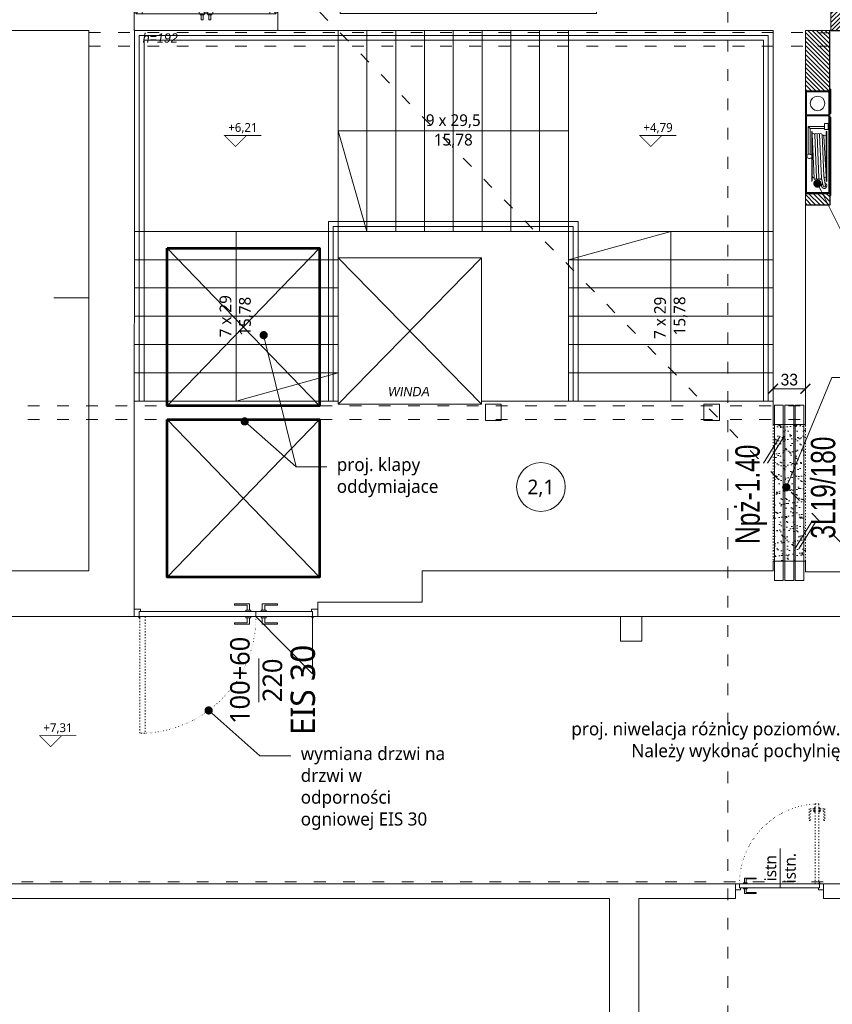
# Model space of a CAD drawing. Header units: millimetres. Extents: x -221 to 149158, y -114258 to 0.
# Tile 19 of 219: x 126882 to 127716, y -96985 to -95976. Entities that reach past the tile are written whole.
import ezdxf
from ezdxf import colors
from ezdxf.entities.mleader import LeaderData, LeaderLine
from ezdxf.enums import TextEntityAlignment as Align
from ezdxf.math import Vec2, Vec3

# ---------------------------------------------------------------- set-up
doc = ezdxf.new("R2010")
doc.units = ezdxf.units.MM
doc.linetypes.add('ACAD_ISO03W100', pattern=[30, 12, -18])
doc.linetypes.add('ACAD_ISO07W100', pattern=[3, 0, -3])
doc.layers.get('0').update_dxf_attribs({"lineweight": 0})
for name, color, linetype, lineweight in [('0.3', 3, 'Continuous', 30), ('OPIS', 4, 'Continuous', 9), ('opis..KF', 250, 'Continuous', 15), ('schody', 250, 'Continuous', 5), ('stolarka_arch', 250, 'Continuous', 5), ('wymiar..KF', 12, 'Continuous', 5), ('zmiany..KF', 240, 'Continuous', 9), ('ściana pro..KF', 222, 'Continuous', 30), ('ściany ist..KF', 61, 'Continuous', 5)]:
    doc.layers.add(name, color=color, linetype=linetype, lineweight=lineweight)
for name, color, linetype, lineweight, true_color in [('A-instalacje.ART', 7, 'Continuous', 30, 0xd60000), ('A-przekrycieram.ART', 7, 'Continuous', 0, 0xffffff), ('A-wyposażenie.ART', 7, 'Continuous', 0, 0x000000), ('instalacje_arch', 7, 'Continuous', 30, 0xd60000), ('opis_arch', 7, 'Continuous', 15, 0x4a783b), ('wypełnienie 2', 7, 'Continuous', 0, 0x363636)]:
    doc.layers.add(name, color=color, linetype=linetype, lineweight=lineweight, true_color=true_color)
doc.styles.add('ARCH', font='segoeuil.ttf')
doc.styles.add('kamil', font='GOTHIC.TTF')
doc.styles.add('tekst', font='MTCORSVA.TTF', dxfattribs={"width": 0.75})
doc.dimstyles.new('100..KF', dxfattribs={"dimtxt": 12, "dimasz": 10, "dimexe": 5, "dimexo": 5, "dimgap": 3, "dimtad": 1, "dimdec": 1, "dimrnd": 0.5, "dimtxsty": 'kamil', "dimblk": 'ARCHTICK', "dimcen": 0, "dimclrd": 256, "dimclre": 256, "dimclrt": 256, "dimadec": 0, "dimazin": 0, "dimtfac": 1, "dimtdec": 1, "dimtofl": 0, "dimtmove": 0, "dimatfit": 3, "dimfxl": 10, "dimfxlon": 1, "dimlwd": 0, "dimlwe": 0, "dimarcsym": 0})

# ---------------------------------------------------------------- blocks, each defined once
blk = doc.blocks.new('*U1677')
at = {"layer": 'A-przekrycieram.ART'}
h = blk.add_hatch(color=256, dxfattribs=at)
h.dxf.hatch_style = 1
h.paths.add_polyline_path([(0, 4200), (5940, 4200), (5940, 0), (0, 0)])
h.paths.add_polyline_path([(200, 4100), (5840, 4100), (5840, 100), (200, 100)], flags=16)
blk = doc.blocks.new('*U653')
at = {"layer": 'stolarka_arch', "lineweight": 0}
blk.add_lwpolyline([(0, 0), (147, 0), (147, -46), (0, -46)], close=True, dxfattribs=at)
at = {"layer": 'stolarka_arch'}
for points in [[(0, -22), (6, -22), (6, -23), (3, -23), (3, -28), (0, -28)], [(3, -23), (8, -23), (8, -29), (2, -29), (2, -28), (3, -28)], [(8, -26), (66.5, -26), (66.5, -23), (8, -23)], [(8, -26), (66.5, -26), (66.5, -29), (8, -29)], [(71.5, -23), (66.5, -23), (66.5, -29), (72.5, -29), (72.5, -28), (71.5, -28)], [(71.5, -30), (67.5, -30), (67.5, -29), (71.5, -29)], [(68.5, -22), (78.5, -22), (78.5, -23), (75.5, -23), (75.5, -28), (71.5, -28), (71.5, -23), (68.5, -23)], [(70.5, -35), (68.5, -35), (68.5, -30), (70.5, -30)], [(75.5, -23), (80.5, -23), (80.5, -29), (74.5, -29), (74.5, -28), (75.5, -28)], [(79.5, -30), (75.5, -30), (75.5, -29), (79.5, -29)], [(78.5, -35), (76.5, -35), (76.5, -30), (78.5, -30)], [(139, -26), (80.5, -26), (80.5, -23), (139, -23)], [(139, -26), (80.5, -26), (80.5, -29), (139, -29)], [(144, -23), (139, -23), (139, -29), (145, -29), (145, -28), (144, -28)], [(147, -22), (141, -22), (141, -23), (144, -23), (144, -28), (147, -28)]]:
    blk.add_lwpolyline(points, close=True, dxfattribs=at)
blk = doc.blocks.new('*U647')
at = {"layer": 'stolarka_arch', "linetype": 'ACAD_ISO03W100', "lineweight": 0, "ltscale": 0.1}
for points in [[(4.5, 82), (4.5, 0), (8.5, 0), (8.5, 82)], [(3.5, 77), (-1.5, 77), (-1.5, 65), (-0.5, 65), (-0.5, 75), (3.5, 75)], [(3.5, 78), (3.5, 74), (4.5, 74), (4.5, 78)], [(9.5, 78), (9.5, 74), (8.5, 74), (8.5, 78)], [(9.5, 77), (14.5, 77), (14.5, 65), (13.5, 65), (13.5, 75), (9.5, 75)]]:
    blk.add_lwpolyline(points, close=True, dxfattribs=at)
at = {"layer": 'stolarka_arch'}
for points in [[(5, -4), (5, -6), (0, -6), (0, 0), (4, 0), (4, -4), (5, -4)], [(86, 0), (4, 0), (4, -4), (86, -4)], [(81, 1), (81, 6), (69, 6), (69, 5), (79, 5), (79, 1)], [(82, 1), (78, 1), (78, 0), (82, 0)], [(85, -4), (85, -6), (90, -6), (90, 0), (86, 0), (86, -4), (85, -4)], [(81, -5), (81, -10), (69, -10), (69, -9), (79, -9), (79, -5)], [(82, -5), (78, -5), (78, -4), (82, -4)]]:
    blk.add_lwpolyline(points, close=True, dxfattribs=at)
blk.add_circle((4, 0.5), 0.5, dxfattribs=at)
at = {"layer": 'stolarka_arch', "linetype": 'ACAD_ISO07W100', "lineweight": 0, "ltscale": 0.5}
blk.add_arc((4, 0), 82, 0, 89.6506, dxfattribs=at)
blk = doc.blocks.new('nr pom')
at = {"layer": 'opis..KF', "lineweight": 20}
blk.add_circle((0, 0), 25, dxfattribs=at)
at = {"layer": 'opis..KF', "style": 'ARCH'}
blk.add_attdef('00', text='', height=15, dxfattribs=at).set_placement((0, 0), align=Align.MIDDLE_CENTER)
blk = doc.blocks.new('*U1671')
at = {"layer": 'instalacje_arch', "color": 41, "linetype": 'ACAD_ISO03W100', "lineweight": 9, "true_color": 0xf4ee51}
blk.add_line((0, -3657), (0, -145), dxfattribs=at)
at = {"layer": 'instalacje_arch', "color": 41, "true_color": 0xf4ee51, "style": 'ARCH'}
blk.add_attdef('P1', text='', height=20, rotation=180, dxfattribs=at).set_placement((0, 0), align=Align.MIDDLE_CENTER)
blk.add_attdef('P2', text='', height=20, dxfattribs=at).set_placement((0, -3802), align=Align.MIDDLE_CENTER)
blk = doc.blocks.new('_Dot')
at = {"color": 0, "linetype": 'ByBlock', "lineweight": -2}
blk.add_line((-0.5, 0), (-1, 0), dxfattribs=at)
at = {"color": 0, "linetype": 'ByBlock', "const_width": 0.5}
blk.add_lwpolyline([(-0.25, 0, 1), (0.25, 0, 1)], format="xyb", close=True, dxfattribs=at)
blk = doc.blocks.new('opis drzwi')
at = {"layer": 'opis..KF'}
blk.add_line((-20, 0), (20, 0), dxfattribs=at)
at = {"layer": 'opis..KF', "style": 'ARCH', "flags": 12}
for tag, p in [('90', (0, 10)), ('200', (0, -10))]:
    blk.add_attdef(tag, text='', height=12, dxfattribs=at).set_placement(p, align=Align.MIDDLE_CENTER)
blk = doc.blocks.new('*U1673')
at = {"layer": 'opis..KF', "color": 1, "const_width": 1}
blk.add_lwpolyline([(35, 15), (-15, 15), (0, 0), (15, 15)], dxfattribs=at)
at = {"layer": 'opis..KF', "color": 1, "style": 'ARCH'}
blk.add_attdef('±0,00', text='', height=12, dxfattribs=at).set_placement((10, 26), align=Align.MIDDLE_CENTER)
blk = doc.blocks.new('*U1701')
at = {"layer": 'A-wyposażenie.ART'}
h = blk.add_hatch(color=160, dxfattribs=at)
h.dxf.hatch_style = 1
h.paths.add_polyline_path([(107, 0), (27, 0), (27, 1), (107, 1)])
h.paths.add_polyline_path([(-2, 0), (23, 0), (23, 1), (-2, 1)])
h.paths.add_polyline_path([(25.5, -24), (104, -24), (104, -1), (25.5, -1)], flags=16)
h.paths.add_polyline_path([(24.5, -1), (1, -1), (1, -24), (24.5, -24)], flags=16)
h.paths.add_polyline_path([(0, -25), (105, -25), (105, 0), (0, 0)])
at = {"layer": 'A-wyposażenie.ART', "color": 160}
for p, q in [((39.5, -1.5), (33.2, -1.5)), ((33.2, -1.5), (33.2, -5.5)), ((39.5, -5.5), (33.2, -5.5)), ((36.5, -22.1), (36.5, -5.5)), ((36.5, -22.1), (36.5, -5.5)), ((38.5, -20.1), (38.5, -5.5)), ((39.5, -1.5), (39.5, -5.5)), ((41.9, -3.6), (41.1, -3.1)), ((92.9, -3.1), (41.1, -3.1)), ((88.4, -3.6), (42, -3.6)), ((87.5, -6.2), (44.7, -7.9)), ((89.3, -8.6), (44.7, -10.4)), ((87.5, -3.6), (46.4, -6.1)), ((76.2, -3.6), (92, -3.6)), ((97.2, -4.4), (87.7, -6.2)), ((97.2, -6.9), (89.3, -8.6)), ((92.1, -3.6), (92.9, -3.1)), ((36.5, -22.1), (38.5, -20.1)), ((38.5, -20.1), (65, -20.1)), ((41.9, -18), (41.1, -18.4)), ((41.1, -18.4), (92.9, -18.4)), ((67, -17.9), (42, -17.9)), ((89.3, -11.1), (44.7, -12.9)), ((89.3, -13.6), (44.7, -15.4)), ((89.4, -16.1), (44.7, -17.9)), ((65, -18.5), (67, -18.5)), ((65, -18.5), (67, -18.5)), ((65, -18.9), (65, -20)), ((65, -20), (65, -20)), ((67, -17.9), (92, -17.9)), ((69, -18.5), (67, -18.5)), ((68.6, -18.5), (69, -18.5)), ((69, -18.9), (69, -20)), ((92.1, -18), (92.9, -18.4)), ((36.5, -22.1), (65, -22.1))]:
    blk.add_line(p, q, dxfattribs=at)
for points in [[(-2, 0), (23, 0), (23, 1), (-2, 1)], [(0, -25), (105, -25), (105, 0), (0, 0)], [(107, 0), (27, 0), (27, 1), (107, 1)], [(24.5, -1), (1, -1), (1, -24), (24.5, -24)], [(25.5, -24), (104, -24), (104, -1), (25.5, -1)]]:
    blk.add_lwpolyline(points, close=True, dxfattribs=at)
blk.add_circle((12.8, -12.5), 7.5, dxfattribs=at)
for centre, radius, start, end in [((42, -3.3), 0.3, 240, 270), ((44.7, -9.2), 1.25, 90, 270), ((46.4, -4.9), 1.25, 90, 270), ((46.4, -7.4), 1.25, 90, 204.8611), ((87.4, -4.9), 1.29, 271.7747, 88.3577), ((89.3, -9.9), 1.25, 270, 90), ((92, -3.3), 0.3, 270, 300), ((97.2, -5.7), 2.7, 221.3769, 160.9252), ((97.2, -5.7), 1.25, 270, 110.7696), ((42, -18.2), 0.3, 90, 120), ((44.7, -11.7), 1.25, 90, 270), ((44.7, -14.2), 1.25, 90, 270), ((44.7, -16.7), 1.25, 90, 270), ((67, -21.1), 2.25, 150.1519, 29.8481), ((65, -18.6), 0.16, 90, 247.3402), ((64.9, -18.9), 0.1, 0, 67.3402), ((69, -18.6), 0.16, 292.6598, 90), ((69.1, -18.9), 0.1, 112.6598, 180), ((87.6, -16.6), 1.25, 270, 23.103), ((89.3, -12.4), 1.25, 270, 90), ((89.3, -14.9), 1.25, 270, 90), ((92, -18.2), 0.3, 60, 90)]:
    blk.add_arc(centre, radius, start, end, dxfattribs=at)
blk = doc.blocks.new('_ArchTick')
at = {"color": 0, "linetype": 'ByBlock', "const_width": 0.15}
blk.add_lwpolyline([(-0.5, -0.5), (0.5, 0.5)], dxfattribs=at)
blk = doc.blocks.new('*D1702')
at = {"layer": 'Defpoints', "color": 0, "linetype": 'ByBlock', "transparency": 16777216}
for p in [(127687.9, -96354.2), (127654.9, -96390.9), (127687.9, -96390.9)]:
    blk.add_point(p, dxfattribs=at)
at = {"layer": 'OPIS', "linetype": 'Continuous', "lineweight": 0, "transparency": 16777216}
for p, q in [((127654.9, -96369.2), (127654.9, -96349.2)), ((127654.9, -96354.2), (127687.9, -96354.2)), ((127687.9, -96369.2), (127687.9, -96349.2))]:
    blk.add_line(p, q, dxfattribs=at)
at = {"layer": 'OPIS', "linetype": 'ByBlock', "lineweight": 0, "transparency": 16777216, "xscale": 10, "yscale": 10, "zscale": 10, "rotation": 180}
blk.add_blockref('_ArchTick', (127654.9, -96354.2), dxfattribs=at)
at = {"layer": 'OPIS', "linetype": 'ByBlock', "lineweight": 0, "transparency": 16777216, "xscale": 10, "yscale": 10, "zscale": 10}
blk.add_blockref('_ArchTick', (127687.9, -96354.2), dxfattribs=at)
at = {"layer": 'OPIS', "linetype": 'ByBlock', "transparency": 16777216, "insert": (127671.4, -96344.9), "char_height": 12, "attachment_point": 5, "style": 'kamil'}
blk.add_mtext('33', dxfattribs=at)
blk = doc.blocks.new('*D1703')
at = {"layer": 'Defpoints', "color": 0, "linetype": 'ByBlock', "transparency": 16777216}
for p in [(127677.9, -96390.9), (127677.9, -96530.9), (127771.4, -96530.9)]:
    blk.add_point(p, dxfattribs=at)
at = {"layer": 'OPIS', "linetype": 'Continuous', "lineweight": 0, "transparency": 16777216}
for p, q in [((127756.4, -96390.9), (127776.4, -96390.9)), ((127771.4, -96390.9), (127771.4, -96530.9)), ((127756.4, -96530.9), (127776.4, -96530.9))]:
    blk.add_line(p, q, dxfattribs=at)
at = {"layer": 'OPIS', "linetype": 'ByBlock', "lineweight": 0, "transparency": 16777216, "xscale": 10, "yscale": 10, "zscale": 10}
for p, rotation in [((127771.4, -96390.9), 90), ((127771.4, -96530.9), 270)]:
    blk.add_blockref('_ArchTick', p, dxfattribs=dict(at, rotation=rotation))
at = {"layer": 'OPIS', "linetype": 'ByBlock', "transparency": 16777216, "insert": (127762.1, -96460.9), "char_height": 12, "attachment_point": 5, "rotation": 90, "style": 'kamil'}
blk.add_mtext('140', dxfattribs=at)
blk = doc.blocks.new('*D1705')
at = {"layer": 'Defpoints', "color": 0, "linetype": 'ByBlock', "transparency": 16777216}
for p in [(127677.9, -96530.9), (127771.4, -96530.9), (127677.9, -96541.9)]:
    blk.add_point(p, dxfattribs=at)
at = {"layer": 'OPIS', "linetype": 'Continuous', "lineweight": 0, "transparency": 16777216}
for p, q in [((127756.4, -96530.9), (127776.4, -96530.9)), ((127771.4, -96541.9), (127771.4, -96530.9)), ((127756.4, -96541.9), (127776.4, -96541.9))]:
    blk.add_line(p, q, dxfattribs=at)
at = {"layer": 'OPIS', "linetype": 'ByBlock', "lineweight": 0, "transparency": 16777216, "xscale": 10, "yscale": 10, "zscale": 10}
for p, rotation in [((127771.4, -96530.9), 90), ((127771.4, -96541.9), 270)]:
    blk.add_blockref('_ArchTick', p, dxfattribs=dict(at, rotation=rotation))
at = {"layer": 'OPIS', "linetype": 'ByBlock', "transparency": 16777216, "insert": (127762.4, -96536.4), "char_height": 12, "attachment_point": 5, "rotation": 90, "style": 'kamil'}
blk.add_mtext('11', dxfattribs=at)

msp = doc.modelspace()

# ---------------------------------------------------------------- hatches: boundary and pattern name
at = {"layer": 'wypełnienie 2', "linetype": 'ByBlock'}
h = msp.add_hatch(dxfattribs=at)
h.set_pattern_fill('ANSI31', color=256)
h.set_pattern_definition([(45, (-308.0725, -60182.9095), (-2.24506403, 2.24506403), [])])
h.paths.add_polyline_path([(127501.4, -95742.86), (127210.9, -95742.86), (127210.9, -95754.86), (127500.4, -95754.86), (127500.4, -95946.86), (127501.4, -95946.86)])
h.paths.add_polyline_path([(127512.4, -95742.86), (127501.4, -95742.86), (127501.4, -95946.86), (127512.4, -95946.86), (127512.4, -95926.86), (127512.4, -95785.86), (127549.4, -95785.86), (127549.4, -95773.86), (127512.4, -95773.86)])
h.paths.add_polyline_path([(127662.53, -95903.95), (127650.53, -95903.95), (127650.53, -95926.86), (127650.53, -95931.86), (127662.53, -95931.86), (127662.53, -95925.86)])
h.paths.add_polyline_path([(127662.53, -95931.86), (127650.53, -95931.86), (127650.53, -95945.86), (127662.53, -95945.86)])
h.paths.add_polyline_path([(127662.53, -95785.86), (127673.65, -95785.86), (127673.65, -95773.86), (127639.4, -95773.86), (127639.4, -95785.86), (127650.53, -95785.86), (127650.53, -95887.95), (127662.53, -95887.95)])
h.paths.add_polyline_path([(127804.65, -95769.46), (127786.65, -95769.46), (127786.65, -95773.86), (127763.65, -95773.86), (127763.65, -95785.86), (127786.65, -95785.86), (127786.65, -95925.86), (127788.65, -95925.86), (127788.65, -95931.86), (127802.65, -95931.86), (127802.65, -95946.09), (127802.42, -95945.86), (127768.74, -95945.86), (127744.37, -95986.86), (127804.65, -95986.86)])
h.paths.add_polyline_path([(127804.65, -95755.46), (127786.65, -95755.46), (127786.65, -95769.46), (127804.65, -95769.46)])
h.paths.add_polyline_path([(127804.65, -95725.62), (127786.65, -95725.62), (127786.65, -95755.46), (127804.65, -95755.46)])
h.paths.add_polyline_path([(127768.74, -95945.86), (127704.02, -95945.86), (127704.02, -95946.86), (127713.9, -95946.86), (127713.9, -95986.86), (127744.37, -95986.86)])
h.paths.add_polyline_path([(127788.65, -95931.86), (127778.32, -95931.86, -0.5816234), (127776.43, -95932.93, -0.2645235), (127775.82, -95931.86), (127746.39, -95931.86), (127746.39, -95938.06), (127730.97, -95938.06, -0.3347743), (127725.59, -95942.12, -0.3347743), (127720.2, -95938.06), (127704.79, -95938.06), (127704.79, -95931.86), (127704.02, -95931.86), (127704.02, -95945.86), (127788.65, -95945.86)])
h.paths.add_polyline_path([(127788.65, -95925.86), (127750.59, -95925.86), (127750.59, -95930.91), (127746.39, -95930.91), (127746.39, -95931.86), (127775.82, -95931.86, -0.5816234), (127777.71, -95930.78, -0.2645235), (127778.32, -95931.86), (127788.65, -95931.86)], flags=17)
h.paths.add_polyline_path([(127690.01, -95931.86), (127662.53, -95931.86), (127662.53, -95945.86), (127690.02, -95945.86)])
h.paths.add_polyline_path([(127690.01, -95925.86), (127662.53, -95925.86), (127662.53, -95931.86), (127690.01, -95931.86)])
h.paths.add_polyline_path([(127650.53, -95926.86), (127614.65, -95926.86), (127614.65, -95931.86), (127650.53, -95931.86)])
h.paths.add_polyline_path([(127650.53, -95931.86), (127614.65, -95931.86), (127614.65, -95945.86), (127650.53, -95945.86)])
h.paths.add_polyline_path([(127600.65, -95926.86), (127586.24, -95926.86), (127586.24, -95931.91), (127582.04, -95931.91), (127582.04, -95939.06), (127566.63, -95939.06, -0.3347743), (127561.24, -95943.12, -0.3347743), (127555.86, -95939.06), (127540.44, -95939.06), (127540.44, -95931.91), (127536.24, -95931.91), (127536.24, -95926.86), (127512.4, -95926.86), (127512.4, -95946.86), (127600.65, -95946.86)])
h.paths.add_polyline_path([(127608.26, -95926.86), (127600.65, -95926.86), (127600.65, -95931.86), (127608.26, -95931.86)])
h.paths.add_polyline_path([(127614.65, -95926.86), (127608.26, -95926.86), (127608.26, -95931.86), (127614.65, -95931.86)])
h = msp.add_hatch(dxfattribs=at)
h.set_pattern_fill('ANSI31', color=256, angle=90)
h.set_pattern_definition([(135, (62746.9067, -194501.988), (-2.24506403, -2.24506403), [])])
h.paths.add_polyline_path([(127687.9, -95986.86), (127687.9, -96048.86), (127712.9, -96048.86), (127712.9, -95986.86)])
h.paths.add_polyline_path([(127687.9, -96153.86), (127687.9, -96165.86), (127712.9, -96165.86), (127712.9, -96153.86)])
at = {"layer": 'zmiany..KF', "linetype": 'ACAD_ISO03W100', "lineweight": 0, "ltscale": 0.1}
h = msp.add_hatch(dxfattribs=at)
h.set_pattern_fill('AR-SAND', color=256, scale=0.2)
h.set_pattern_definition([(37.5, (-308.0725, -60182.9095), (-0.32000626, 9.78826475), [0, -7.7216, 0, -8.636, 0, -8.255]), (7.5, (-308.072, -60182.91), (8.9904657, 14.336502), [0, -4.1656, 0, -6.9596, 0, -2.667]), (327.5, (-314.321, -60182.9095), (15.8198474, 0.0287437), [0, -2.54, 0, -9.144, 0, -11.938]), (317.5, (-314.321, -60182.91), (15.271129, 4.4585865), [0, -1.27, 0, -5.9944, 0, -6.858])])
h.paths.add_polyline_path([(127654.94, -96530.86), (127687.9, -96530.86), (127687.9, -96390.86), (127654.94, -96390.86)])

# ---------------------------------------------------------------- linework, layer by layer
at = {"linetype": 'ACAD_ISO03W100'}
for p, q in [((127084.9, -95860.86), (128065.65, -96859.86)), ((126953.37, -95988.86), (127687.9, -95988.86)), ((128342.65, -95989.36), (127687.9, -95989.36)), ((126953.37, -96002.86), (127687.9, -96002.86)), ((128342.65, -96002.86), (127687.9, -96002.86)), ((126020.69, -96371.86), (127687.9, -96371.86)), ((126020.69, -96385.86), (127687.9, -96385.86)), ((128066.15, -96859.86), (126020.69, -96859.86))]:
    msp.add_line(p, q, dxfattribs=at)
msp.add_line((127444.94, -96192.86), (127208.94, -96192.86))
at = {"linetype": 'ACAD_ISO03W100', "ltscale": 3}
msp.add_lwpolyline([(126953.55, -96260.86), (126020.69, -96260.86)], dxfattribs=at)
for points in [[(127444.94, -96366.86), (127355.94, -96366.86)], [(127444.94, -96366.86), (127654.94, -96366.86)]]:
    msp.add_lwpolyline(points)
at = {"layer": 'OPIS', "linetype": 'ByBlock'}
for p, q in [((127033.48, -96371.86), (127189.69, -96210.2)), ((127033.48, -96210.2), (127189.69, -96371.86)), ((127033.48, -96547.51), (127189.69, -96385.86)), ((127033.48, -96385.86), (127189.69, -96547.51))]:
    msp.add_line(p, q, dxfattribs=at)
at = {"layer": 'OPIS', "linetype": 'ByBlock', "lineweight": 53}
for points in [[(127033.48, -96210.2), (127189.69, -96210.2), (127189.69, -96371.86), (127033.48, -96371.86)], [(127033.48, -96385.86), (127189.69, -96385.86), (127189.69, -96547.51), (127033.48, -96547.51)]]:
    msp.add_lwpolyline(points, close=True, dxfattribs=at)
at = {"layer": 'OPIS', "linetype": 'ByBlock'}
for points in [[(127656.19, -96370.86), (127665.19, -96370.86), (127665.19, -96550.86), (127656.19, -96550.86)], [(127666.92, -96370.86), (127675.92, -96370.86), (127675.92, -96550.86), (127666.92, -96550.86)], [(127677.5, -96370.86), (127686.5, -96370.86), (127686.5, -96550.86), (127677.5, -96550.86)]]:
    msp.add_lwpolyline(points, close=True, dxfattribs=at)
at = {"layer": 'schody'}
for p, q in [((127444.94, -96192.86), (127444.94, -96366.86)), ((127208.94, -96369.86), (127355.94, -96219.86)), ((127208.94, -96219.86), (127355.94, -96369.86))]:
    msp.add_line(p, q, dxfattribs=at)
for points in [[(127004.94, -96366.86), (127004.94, -95991.86), (127649.94, -95991.86), (127649.94, -96366.86)], [(127208.94, -96192.86), (127208.94, -95986.86)], [(127238.44, -96192.86), (127238.44, -95986.86)], [(127267.94, -96192.86), (127267.94, -95986.86)], [(127297.44, -96192.86), (127297.44, -95986.86)], [(127326.94, -96192.86), (127326.94, -95986.86)], [(127356.44, -96192.86), (127356.44, -95986.86)], [(127385.94, -96192.86), (127385.94, -95986.86)], [(127415.44, -96192.86), (127415.44, -95986.86)], [(127444.94, -96192.86), (127444.94, -95986.86)], [(127009.94, -96366.86), (127009.94, -95996.86), (127644.94, -95996.86), (127644.94, -96366.86)], [(127444.94, -96089.86), (127208.94, -96089.86), (127238.44, -96192.86)], [(127454.94, -96366.86), (127454.94, -96182.86), (127198.94, -96182.86), (127198.94, -96366.86)], [(126999.94, -96192.86), (127209.94, -96192.86)], [(127104.44, -96192.86), (127104.44, -96366.86), (127208.94, -96337.86)], [(127449.94, -96366.86), (127449.94, -96187.86), (127203.94, -96187.86), (127203.94, -96366.86)], [(127208.94, -96366.86), (127208.94, -96192.86)], [(127549.94, -96366.86), (127549.94, -96192.86), (127444.94, -96221.86)], [(127444.94, -96192.86), (127654.94, -96192.86)], [(126999.94, -96221.86), (127208.94, -96221.86)], [(127208.94, -96369.86), (127355.94, -96369.86), (127355.94, -96219.86), (127208.94, -96219.86), (127208.94, -96369.86)], [(127444.94, -96221.86), (127654.94, -96221.86)], [(126999.94, -96250.86), (127208.94, -96250.86)], [(127444.94, -96250.86), (127654.94, -96250.86)], [(126999.94, -96279.86), (127208.94, -96279.86)], [(127444.94, -96279.86), (127654.94, -96279.86)], [(126999.94, -96308.86), (127208.94, -96308.86)], [(127444.94, -96308.86), (127654.94, -96308.86)], [(126999.94, -96337.86), (127208.94, -96337.86)], [(127444.94, -96337.86), (127654.94, -96337.86)], [(126999.94, -96366.86), (127208.94, -96366.86)]]:
    msp.add_lwpolyline(points, dxfattribs=at)
at = {"layer": 'stolarka_arch'}
for points in [[(127118.18, -96581.35), (127118.18, -96574.85), (127102.57, -96574.85), (127102.57, -96576.15), (127115.58, -96576.15), (127115.58, -96581.35)], [(127131.18, -96581.35), (127131.18, -96574.85), (127146.78, -96574.85), (127146.78, -96576.15), (127133.78, -96576.15), (127133.78, -96581.35)], [(127006.36, -96582.65), (127006.36, -96580.05), (126999.86, -96580.05), (126999.86, -96587.86), (127005.06, -96587.86), (127005.06, -96582.65), (127006.36, -96582.65)], [(127124.68, -96587.86), (127005.06, -96587.86), (127005.06, -96582.65), (127124.68, -96582.65)], [(127119.48, -96581.35), (127114.28, -96581.35), (127114.28, -96582.65), (127119.48, -96582.65)], [(127124.68, -96587.86), (127182.74, -96587.86), (127182.74, -96582.65), (127124.68, -96582.65)], [(127129.88, -96581.35), (127135.08, -96581.35), (127135.08, -96582.65), (127129.88, -96582.65)], [(127181.44, -96582.65), (127181.44, -96580.05), (127187.94, -96580.05), (127187.94, -96587.86), (127182.74, -96587.86), (127182.74, -96582.65), (127181.44, -96582.65)], [(127118.18, -96589.16), (127118.18, -96595.66), (127102.57, -96595.66), (127102.57, -96594.36), (127115.58, -96594.36), (127115.58, -96589.16)], [(127119.48, -96589.16), (127114.28, -96589.16), (127114.28, -96587.86), (127119.48, -96587.86)], [(127129.88, -96589.16), (127135.08, -96589.16), (127135.08, -96587.86), (127129.88, -96587.86)], [(127131.18, -96589.16), (127131.18, -96595.66), (127146.78, -96595.66), (127146.78, -96594.36), (127133.78, -96594.36), (127133.78, -96589.16)]]:
    msp.add_lwpolyline(points, close=True, dxfattribs=at)
msp.add_lwpolyline([(127182.74, -96582.65), (127182.74, -96646.44), (127124.68, -96587.86)], dxfattribs=at)
at = {"layer": 'stolarka_arch', "linetype": 'ACAD_ISO03W100', "lineweight": 0, "ltscale": 0.1}
msp.add_lwpolyline([(127005.71, -96707.47), (127005.71, -96587.86), (127010.91, -96587.86), (127010.91, -96707.47)], close=True, dxfattribs=at)
at = {"layer": 'stolarka_arch'}
for centre in [(127005.06, -96588.51), (127182.74, -96588.51)]:
    msp.add_circle(centre, 0.65, dxfattribs=at)
at = {"layer": 'stolarka_arch', "linetype": 'ACAD_ISO07W100', "lineweight": 0, "ltscale": 0.5}
msp.add_arc((127005.06, -96587.86), 119.62, 270.34937, 0, dxfattribs=at)
at = {"layer": 'zmiany..KF', "linetype": 'ByBlock'}
for p, q in [((127662.24, -96402.95), (127645.15, -96430.39)), ((127666.3, -96402.95), (127649.21, -96430.39)), ((127694.2, -96490.91), (127677.12, -96518.34)), ((127698.27, -96490.91), (127681.18, -96518.34))]:
    msp.add_line(p, q, dxfattribs=at)
at = {"layer": 'zmiany..KF', "linetype": 'ACAD_ISO03W100', "lineweight": 0, "ltscale": 0.1}
msp.add_lwpolyline([(127654.94, -96530.86), (127687.9, -96530.86), (127687.9, -96390.86), (127654.94, -96390.86)], close=True, dxfattribs=at)
at = {"layer": 'ściana pro..KF', "linetype": 'ByBlock'}
msp.add_line((127713.9, -95986.86), (127804.65, -95986.86), dxfattribs=at)
for points in [[(127687.9, -96048.86), (127712.9, -96048.86), (127712.9, -95986.86), (127712.9, -95986.86)], [(127687.9, -96153.86), (127712.9, -96153.86), (127712.9, -96165.86), (127687.9, -96165.86)]]:
    msp.add_lwpolyline(points, dxfattribs=at)
at = {"layer": 'ściany ist..KF', "linetype": 'ByBlock'}
for p, q in [((127654.94, -96390.86), (127687.9, -96390.86)), ((127654.94, -96530.86), (127687.9, -96530.86)), ((127498.36, -96587.86), (127498.36, -96612.86)), ((127520.36, -96612.86), (127520.36, -96587.86)), ((127498.36, -96612.86), (127520.36, -96612.86))]:
    msp.add_line(p, q, dxfattribs=at)
for points in [[(127498.59, -95986.86), (127146.94, -95986.86), (127146.94, -95940.86), (127164.9, -95940.86), (127164.9, -95703.78), (127210.9, -95703.78), (127210.9, -95969.36), (127473.9, -95969.36), (127473.9, -95946.86), (127646.57, -95946.86)], [(126851.43, -95986.86), (126851.43, -95940.86), (126999.94, -95940.86), (126999.9, -95985.08), (126999.98, -95986.86), (126999.9, -96587.86), (126822.7, -96587.86), (126822.7, -96540.86), (126953.37, -96540.86), (126953.37, -95986.86), (126851.43, -95986.86)], [(127646.57, -95946.86), (127713.9, -95946.86), (127713.9, -95986.86), (127687.9, -95986.86), (127687.9, -96390.86)], [(127654.94, -96390.86), (127654.94, -95986.86), (127498.59, -95986.86)], [(127359.94, -96386.86), (127375.94, -96386.86), (127375.94, -96369.86), (127359.94, -96369.86), (127359.94, -96386.86)], [(127583.94, -96386.86), (127599.94, -96386.86), (127599.94, -96369.86), (127583.94, -96369.86), (127583.94, -96386.86)], [(127806.9, -96587.85), (127654.94, -96587.86), (127187.94, -96587.86), (127187.94, -96572.86), (127294.94, -96572.86), (127294.94, -96540.86), (127654.94, -96540.86), (127654.94, -96530.86)], [(127687.9, -96530.86), (127687.9, -96541.86), (127806.9, -96541.86)], [(128046.9, -96797.31), (128046.9, -96861.86), (127706.36, -96861.86), (127706.36, -96876.86), (128270.85, -96876.86), (128565.04, -97085.41), (128565.04, -97726.86), (128125.08, -97726.86), (128125.08, -97772.86)], [(126706.9, -96876.86), (127487.04, -96876.86), (127487.04, -97726.86), (127366.42, -97726.86), (127366.42, -97772.86), (127643.39, -97772.86), (127643.39, -97726.86), (127517.04, -97726.86), (127517.04, -96876.86), (127616.36, -96876.86), (127616.36, -96861.86), (126706.9, -96861.86), (126706.9, -96876.86)]]:
    msp.add_lwpolyline(points, dxfattribs=at)

# ---------------------------------------------------------------- block references
msp.add_blockref('*U1677', (124925.8, -98182.7))
at = {"layer": 'A-instalacje.ART', "rotation": 270}
msp.add_blockref('*U1701', (127712.9, -96048.86), dxfattribs=at)
at = {"layer": 'instalacje_arch'}
msp.add_blockref('*U1671', (127608.26, -94181.53), dxfattribs=at)
at = {"layer": 'opis..KF', "color": 30}
msp.add_blockref('nr pom', (127416.77, -96454.9), dxfattribs=at).add_auto_attribs({'00': '2,1'})
at = {"layer": 'opis_arch'}
ref = msp.add_blockref('opis drzwi', (127662.01, -96845.75), dxfattribs=dict(at, rotation=90))
ref.add_attrib('90', 'istn', dxfattribs={"layer": 'opis..KF', "height": 12, "rotation": 90, "style": 'ARCH'}).set_placement((127652.01, -96845.75), align=Align.MIDDLE_CENTER)
ref.add_attrib('200', 'istn.', dxfattribs={"layer": 'opis..KF', "height": 12, "rotation": 90, "style": 'ARCH'}).set_placement((127672.01, -96845.75), align=Align.MIDDLE_CENTER)
at = {"layer": 'stolarka_arch', "xscale": -1}
for name, p in [('*U653', (127146.94, -95940.86)), ('*U647', (127706.36, -96861.86))]:
    msp.add_blockref(name, p, dxfattribs=at)
at = {"layer": 'wymiar..KF', "xscale": 0.75, "yscale": 0.75, "zscale": 0.75}
for p, values in [((127103.77, -96105.75), {'±0,00': '+6,21'}), ((127529.4, -96105.75), {'±0,00': '+4,79'}), ((126914.17, -96721.21), {'±0,00': '+7,31'})]:
    msp.add_blockref('*U1673', p, dxfattribs=at).add_auto_attribs(values)

# ---------------------------------------------------------------- texts
at = {"layer": '0.3', "char_height": 25, "attachment_point": 2, "rotation": 90, "style": 'tekst'}
for s, insert in [('Npż-1.40', (127616.13, -96462.4)), ('3L19/180', (127693.55, -96455.59))]:
    msp.add_mtext_dynamic_manual_height_columns(s, width=91.8809, gutter_width=12.5, heights=[0], dxfattribs=dict(at, insert=insert))
at = {"layer": 'opis..KF', "attachment_point": 5, "style": 'ARCH'}
for s, width, insert, char_height in [('{\\fCentury Gothic|b0|i1|c238|p34;h=192}', 156.7001, (127026.5, -95994.58), 9.6), ('{\\fCentury Gothic|b0|i1|c238|p34;h=192}', 156.7001, (127026.5, -95994.58), 9.6), ('9 x 29,5 15,78', 64.144, (127326.94, -96089.86), 12), ('{\\fCentury Gothic|b0|i1|c238|p34;WINDA}', 156.7001, (127281.47, -96357.03), 9.6)]:
    msp.add_mtext_dynamic_manual_height_columns(s, width=width, gutter_width=70, heights=[0], dxfattribs=dict(at, insert=insert, char_height=char_height))
at = {"layer": 'opis..KF', "char_height": 12, "attachment_point": 5, "rotation": 90, "style": 'ARCH'}
for s, insert in [('7 x 29\\P15,78', (127104.44, -96279.86)), ('7 x 29\\P 15,78', (127549.94, -96281.48))]:
    msp.add_mtext_dynamic_manual_height_columns(s, width=61.8349, gutter_width=70, heights=[0], dxfattribs=dict(at, insert=insert))
at = {"layer": 'stolarka_arch', "rotation": 90, "style": 'ARCH'}
for s, insert, char_height, width, attachment_point in [('\\A1;100+60\\P{\\O220}', (127124.97, -96653.2), 20, 398.9172, 5), ('\\A1; EIS 30', (127160.15, -96717.9), 25, 216.4197, 1)]:
    msp.add_mtext(s, dxfattribs=dict(at, insert=insert, char_height=char_height, width=width, attachment_point=attachment_point))

# ---------------------------------------------------------------- dimensions: what is measured, and where the dimension line sits
at = {"layer": 'OPIS', "linetype": 'ByBlock'}
dim = msp.add_linear_dim(base=(127687.9, -96354.18), p1=(127654.94, -96390.86), p2=(127687.9, -96390.86), dimstyle='100..KF', override={"dimfxl": 15}, dxfattribs=at)
dim.commit()
dim.dimension.update_dxf_attribs({"geometry": '*D1702', "text_midpoint": (127671.42, -96344.88)})
dim = msp.add_linear_dim(base=(127771.37, -96530.86), p1=(127677.9, -96390.86), p2=(127677.9, -96530.86), angle=90, dimstyle='100..KF', override={"dimfxl": 15}, dxfattribs=at)
dim.commit()
dim.dimension.update_dxf_attribs({"geometry": '*D1703', "text_midpoint": (127762.07, -96460.86)})
dim = msp.add_linear_dim(base=(127771.37, -96530.86), p1=(127677.9, -96541.86), p2=(127677.9, -96530.86), angle=90, dimstyle='100..KF', override={"dimfxl": 15}, dxfattribs=at)
dim.commit()
dim.dimension.update_dxf_attribs({"geometry": '*D1705', "text_midpoint": (127771.37, -96536.36), "dimtype": 160})

# ---------------------------------------------------------------- leaders
at = {"layer": 'opis..KF', "lineweight": 9}
ml = msp.add_multileader_mtext('Standard', dxfattribs=at)
ml.set_content('projektowany hydrant', color=256, style='ARCH')
ml.set_leader_properties(color=256, linetype='ByLayer', lineweight=-1)
ml.set_arrow_properties(name='DOT')
ml.build(insert=Vec2(0, 0))
ml.multileader.update_dxf_attribs({"dogleg_length": 31.74, "arrow_head_size": 8.39})
ctx = ml.context
ctx.base_point, ctx.char_height, ctx.arrow_head_size, ctx.landing_gap_size, ctx.plane_origin = Vec3(127755.84, -96191.43), 13.4164, 8.39, 10.06, Vec3(129076.71, -96282.52)
notes = []
notes.append((ctx, [(0, (1, 1, 0), (127724.1, -96191.43), (1, 0), 31.74, [(0, [(127700.26, -96143.83)], 0, [])])]))
ctx.mtext.insert, ctx.mtext.flow_direction = Vec3(127765.9, -96182.48), 5
ml = msp.add_multileader_mtext('Standard', dxfattribs=at)
ml.set_content(' ', color=256, style='ARCH')
ml.set_leader_properties(color=256, linetype='ByLayer', lineweight=-1)
ml.set_arrow_properties(name='DOT')
ml.build(insert=Vec2(0, 0))
ml.multileader.update_dxf_attribs({"dogleg_length": 31.74, "arrow_head_size": 8.39})
ctx = ml.context
ctx.base_point, ctx.char_height, ctx.arrow_head_size, ctx.landing_gap_size, ctx.plane_origin = Vec3(127197.46, -96434.09), 13.42, 8.39, 10.06, Vec3(126515.25, -96499.35)
notes.append((ctx, [(1, (1, 1, 0), (127165.72, -96434.09), (1, 0), 31.74, [(0, [(127132.56, -96299.21)], 0, [])])]))
ctx.mtext.insert, ctx.mtext.width, ctx.mtext.flow_direction = Vec3(127207.52, -96427.38), 152.5547, 5
ml = msp.add_multileader_mtext('Standard', dxfattribs=at)
ml.set_content('proj. otwór drzwiowy i drzwi p.poż', color=256, style='ARCH')
ml.set_leader_properties(color=256, linetype='ByLayer', lineweight=-1)
ml.set_arrow_properties(name='DOT')
ml.build(insert=Vec2(0, 0))
ml.multileader.update_dxf_attribs({"dogleg_length": 31.74, "arrow_head_size": 8.39})
ctx = ml.context
ctx.base_point, ctx.char_height, ctx.arrow_head_size, ctx.landing_gap_size, ctx.plane_origin = Vec3(127746.71, -96342.55), 13.4164, 8.39, 10.06, Vec3(127060.18, -96406.13)
notes.append((ctx, [(1, (1, 1, 0), (127714.97, -96342.55), (1, 0), 31.74, [(0, [(127668.42, -96455.23)], 0, [])])]))
ctx.mtext.insert, ctx.mtext.width, ctx.mtext.flow_direction = Vec3(127756.77, -96333.64), 173.8922, 5
ml = msp.add_multileader_mtext('Standard', dxfattribs=at)
ml.set_content('proj. klapy oddymiajace', color=256, style='ARCH')
ml.set_leader_properties(color=256, linetype='ByLayer', lineweight=-1)
ml.set_arrow_properties(name='DOT')
ml.build(insert=Vec2(0, 0))
ml.multileader.update_dxf_attribs({"dogleg_length": 31.74, "arrow_head_size": 8.39})
ctx = ml.context
ctx.base_point, ctx.char_height, ctx.arrow_head_size, ctx.landing_gap_size, ctx.plane_origin = Vec3(127197.46, -96434.09), 13.4164, 8.39, 10.06, Vec3(126510.93, -96497.67)
notes.append((ctx, [(1, (1, 1, 0), (127165.72, -96434.09), (1, 0), 31.74, [(0, [(127113.08, -96387.67)], 0, [])])]))
ctx.mtext.insert, ctx.mtext.width, ctx.mtext.flow_direction = Vec3(127207.52, -96425.13), 156.2211, 5
ml = msp.add_multileader_mtext('Standard', dxfattribs=at)
ml.set_content('proj. niwelacja różnicy poziomów. Należy wykonać pochylnię', color=256, style='ARCH')
ml.set_leader_properties(color=256, linetype='ByLayer', lineweight=-1)
ml.set_arrow_properties(name='DOT')
ml.build(insert=Vec2(0, 0))
ml.multileader.update_dxf_attribs({"dogleg_length": 31.74, "arrow_head_size": 8.39})
ctx = ml.context
ctx.base_point, ctx.char_height, ctx.arrow_head_size, ctx.landing_gap_size, ctx.plane_origin = Vec3(127446.73, -96705.13), 13.4164, 8.39, 10.06, Vec3(126860.73, -96768.71)
ctx.text_align_type = 2
notes.append((ctx, [(0, (1, 1, 0), (127765.66, -96705.13), (-1, 0), 31.74, [(0, [(127836.52, -96541.86)], 0, [])])]))
ctx.mtext.insert, ctx.mtext.width, ctx.mtext.alignment, ctx.mtext.flow_direction = Vec3(127723.85, -96696.17), 280.6155, 3, 5
ml = msp.add_multileader_mtext('Standard', dxfattribs=at)
ml.set_content('wymiana drzwi na drzwi w odporności ogniowej EIS 30', color=256, style='ARCH')
ml.set_leader_properties(color=256, linetype='ByLayer', lineweight=-1)
ml.set_arrow_properties(name='DOT')
ml.build(insert=Vec2(0, 0))
ml.multileader.update_dxf_attribs({"dogleg_length": 31.74, "arrow_head_size": 8.39})
ctx = ml.context
ctx.base_point, ctx.char_height, ctx.arrow_head_size, ctx.landing_gap_size, ctx.plane_origin = Vec3(127160.53, -96730.47), 13.4164, 8.39, 10.06, Vec3(126474, -96794.05)
notes.append((ctx, [(1, (1, 1, 0), (127128.79, -96730.47), (1, 0), 31.74, [(0, [(127076.15, -96684.06)], 0, [])])]))
ctx.mtext.insert, ctx.mtext.width, ctx.mtext.flow_direction = Vec3(127170.59, -96721.51), 156.2211, 5
for ctx, leaders in notes:
    for number, flags, end, landing, length, lines in leaders:
        leader = LeaderData()
        leader.index, (leader.has_last_leader_line, leader.has_dogleg_vector, leader.attachment_direction) = number, flags
        leader.last_leader_point, leader.dogleg_vector, leader.dogleg_length = Vec3(end), Vec3(landing), length
        for number, points, colour, breaks in lines:
            line = LeaderLine()
            line.index, line.vertices, line.color, line.breaks = number, Vec3.list(points), colors.encode_raw_color(colour), breaks
            leader.lines.append(line)
        ctx.leaders.append(leader)

doc.saveas('drawing.dxf')
